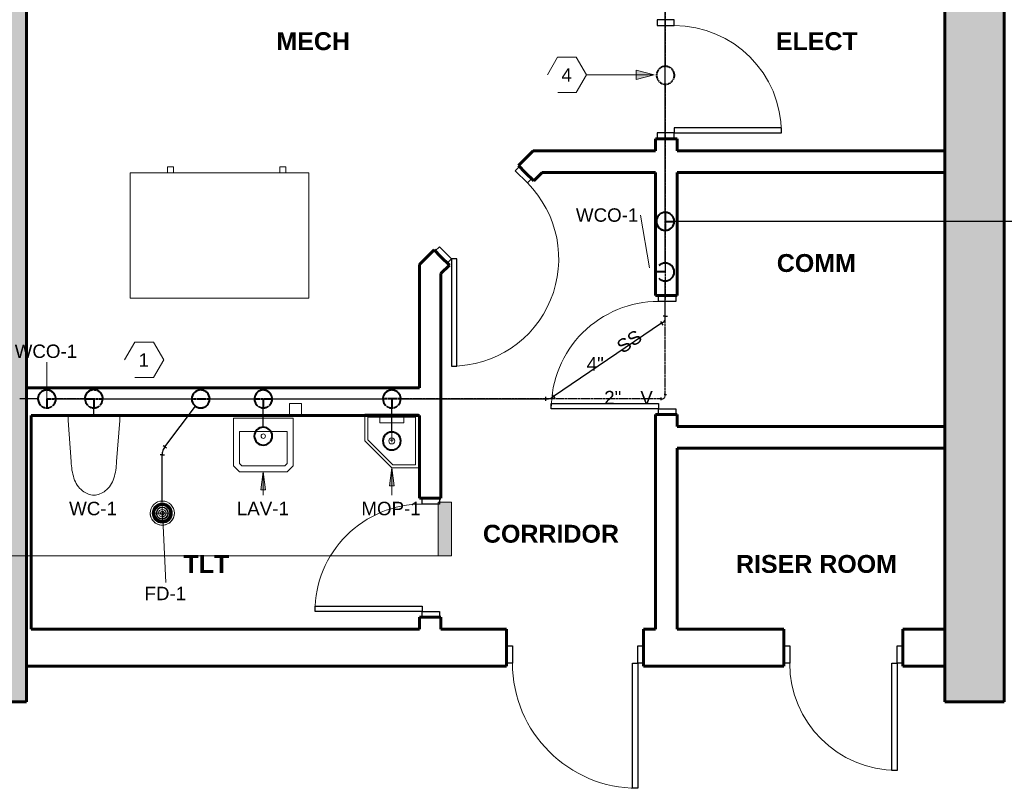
# Model space of a CAD drawing. Header units: inches. Extents: x -703 to 1618, y -188 to 488.
# Tile 9 of 18: x -165 to 165, y -41 to 217. Entities that reach past the tile are written whole.
import ezdxf

# ---------------------------------------------------------------- set-up
doc = ezdxf.new("R2010")
doc.units = ezdxf.units.IN
doc.header["$MEASUREMENT"] = 0
doc.linetypes.add('Dash 1_8_', pattern=[0.25, 0.125, -0.125])
for name, color, linetype, lineweight in [('A-ANNO-NOTE', 131, 'Continuous', 9), ('A-AREA-IDEN', 2, 'Continuous', 9), ('A-DOOR', 31, 'Continuous', 18), ('A-DOOR-FRAM', 31, 'Continuous', 30), ('A-WALL', 113, 'Continuous', 18), ('A-WALL-PATT', 111, 'Continuous', 18), ('G-ANNO-SYMB', 111, 'Continuous', 9), ('I-WALL', 2, 'Continuous', 18), ('L-SITE-WALL', 31, 'Continuous', 18), ('P-PIPE', 3, 'Continuous', 30), ('P-PIPE-IDEN', 2, 'Continuous', 9), ('P-SANR-FIXT', 6, 'Continuous', 9), ('P-SANR-FIXT-IDEN', 2, 'Continuous', 9)]:
    doc.layers.add(name, color=color, linetype=linetype, lineweight=lineweight)
doc.styles.add('Arial', font='arial.ttf', dxfattribs={"height": 4.5})
doc.styles.add('Arial_B', font='arialbd.ttf', dxfattribs={"height": 6})
pattern_1 = [(50, (0, 0), (13.77135, -1.20496), [1.44, -15.84]), (355, (0, 0), (-2.66442, 14.44218), [1.152, -12.672]), (100.451, (1.148, -0.1), (11.10708, 13.23737), [1.224, -13.462]), (46.184, (0, 3.84), (20.4913, -3.17785), [2.16, -23.76]), (96.636, (1.708, 3.575), (17.9459, 18.70315), [1.836, -20.193]), (351.184, (0, 3.84), (17.9454, 18.7026), [1.728, -19.008]), (21, (1.92, 2.88), (11.46052, -7.73037), [1.44, -15.84]), (326, (1.92, 2.88), (4.67135, 13.92315), [1.152, -12.672]), (71.451, (2.875, 2.236), (16.13207, 6.19284), [1.224, -13.462]), (37.5, (0, 0), (0.233123, 6.39175), [0.634, -11.885, 0.634, -12.23, -12.72]), (37.5, (0, 0), (0.233123, 6.39175), [-25.382, 0.634, -12.086]), (7.5, (0, 0), (5.05073, 7.57304), [0.634, -6.701, 0.634, -11.597, -4.848]), (7.5, (0, 0), (5.05073, 7.57304), [-19.565, 0.634, -4.214]), (327.5, (-4.282, 0), (10.24958, -0.43289), [0.634, -4.166, 0.634, -14.342, -19.872]), (327.5, (-4.282, 0), (10.24958, -0.43289), [-19.776, 0.634, -19.238]), (317.5, (-6.202, 0), (11.19739, 1.92214), [0.634, -5.606, 0.634, -9.312, -14.112]), (317.5, (-6.202, 0), (11.19739, 1.92214), [-16.186, 0.634, -13.478])]

# ---------------------------------------------------------------- blocks, each defined once
blk = doc.blocks.new('Door-Passage-Single-Flush - 36_ x 84_-580149-Waste and Vent Floor Plan')
at = {"layer": 'A-DOOR', "color": 50, "lineweight": 30}
for p, q in [((16.25, -2.875), (18, -2.875)), ((16.25, -38.875), (16.25, -2.875)), ((18, -2.875), (18, -38.875)), ((18, -38.875), (16.25, -38.875))]:
    blk.add_line(p, q, dxfattribs=at)
at = {"layer": 'A-DOOR', "color": 7, "lineweight": 9}
blk.add_arc((18, -2.875), 36, 180, 270, dxfattribs=at)
at = {"layer": 'A-DOOR-FRAM', "color": 50}
for p, q in [((-20, 2.875), (-18, 2.875)), ((-20, -2.875), (-20, 2.875)), ((-18, 2.875), (-18, -2.875)), ((18, 2.875), (20, 2.875)), ((18, -2.875), (18, 2.875)), ((20, 2.875), (20, -2.875)), ((-18, -2.875), (-20, -2.875)), ((20, -2.875), (18, -2.875))]:
    blk.add_line(p, q, dxfattribs=at)
blk = doc.blocks.new('Door-Passage-Single-Flush - 36_ x 84_-580242-Waste and Vent Floor Plan')
at = {"layer": 'A-DOOR', "color": 50, "lineweight": 30}
for p, q in [((16.25, -5.4375), (18, -5.4375)), ((16.25, -41.4375), (16.25, -5.4375)), ((18, -5.4375), (18, -41.4375)), ((18, -41.4375), (16.25, -41.4375))]:
    blk.add_line(p, q, dxfattribs=at)
at = {"layer": 'A-DOOR', "color": 7, "lineweight": 9}
blk.add_arc((18, -5.4375), 36, 180, 270, dxfattribs=at)
at = {"layer": 'A-DOOR-FRAM', "color": 50}
for p, q in [((-20, 0.3125), (-18, 0.3125)), ((-20, -5.4375), (-20, 0.3125)), ((-18, 0.3125), (-18, -5.4375)), ((18, 0.3125), (20, 0.3125)), ((18, -5.4375), (18, 0.3125)), ((20, 0.3125), (20, -5.4375)), ((-18, -5.4375), (-20, -5.4375)), ((20, -5.4375), (18, -5.4375))]:
    blk.add_line(p, q, dxfattribs=at)
blk = doc.blocks.new('Door-Passage-Single-Flush - 42_ x 84_-580282-Waste and Vent Floor Plan')
at = {"layer": 'A-DOOR', "color": 50, "lineweight": 30}
for p, q in [((19.25, -5.4375), (21, -5.4375)), ((19.25, -47.4375), (19.25, -5.4375)), ((21, -5.4375), (21, -47.4375)), ((21, -47.4375), (19.25, -47.4375))]:
    blk.add_line(p, q, dxfattribs=at)
at = {"layer": 'A-DOOR', "color": 7, "lineweight": 9}
blk.add_arc((21, -5.4375), 42, 180, 270, dxfattribs=at)
at = {"layer": 'A-DOOR-FRAM', "color": 50}
for p, q in [((-23, 0.3125), (-21, 0.3125)), ((-23, -5.4375), (-23, 0.3125)), ((-21, 0.3125), (-21, -5.4375)), ((21, 0.3125), (23, 0.3125)), ((21, -5.4375), (21, 0.3125)), ((23, 0.3125), (23, -5.4375)), ((-21, -5.4375), (-23, -5.4375)), ((23, -5.4375), (21, -5.4375))]:
    blk.add_line(p, q, dxfattribs=at)
blk = doc.blocks.new('Door-Passage-Single-Flush - 36_ x 84_-580072-Waste and Vent Floor Plan')
at = {"layer": 'A-DOOR', "color": 50, "lineweight": 30}
for p, q in [((18, 38.875), (16.25, 38.875)), ((16.25, 38.875), (16.25, 2.875)), ((18, 2.875), (18, 38.875)), ((16.25, 2.875), (18, 2.875))]:
    blk.add_line(p, q, dxfattribs=at)
at = {"layer": 'A-DOOR', "color": 7, "lineweight": 9}
blk.add_arc((18, 2.875), 36, 90, 180, dxfattribs=at)
at = {"layer": 'A-DOOR-FRAM', "color": 50}
for p, q in [((-18, 2.875), (-20, 2.875)), ((-20, 2.875), (-20, -2.875)), ((-18, -2.875), (-18, 2.875)), ((18, 2.875), (18, -2.875)), ((20, 2.875), (18, 2.875)), ((20, -2.875), (20, 2.875)), ((-20, -2.875), (-18, -2.875)), ((18, -2.875), (20, -2.875))]:
    blk.add_line(p, q, dxfattribs=at)
blk = doc.blocks.new('Door-Passage-Single-Flush - 36_ x 84_-579968-Waste and Vent Floor Plan')
at = {"layer": 'A-DOOR', "color": 50, "lineweight": 30}
for p, q in [((42.22, 29.57), (16.76, 4.11)), ((18, 2.87), (43.46, 28.33)), ((43.46, 28.33), (42.22, 29.57)), ((16.76, 4.11), (18, 2.87))]:
    blk.add_line(p, q, dxfattribs=at)
at = {"layer": 'A-DOOR', "color": 7, "lineweight": 9}
blk.add_arc((18, 2.87), 36, 45, 180, dxfattribs=at)
at = {"layer": 'A-DOOR-FRAM', "color": 50}
for p, q in [((-18, 2.87), (-20, 2.87)), ((-20, 2.87), (-20, -2.88)), ((-18, -2.88), (-18, 2.87)), ((18, 2.87), (18, -2.88)), ((20, 2.87), (18, 2.87)), ((20, -2.88), (20, 2.87)), ((-20, -2.88), (-18, -2.88)), ((18, -2.88), (20, -2.88))]:
    blk.add_line(p, q, dxfattribs=at)
blk = doc.blocks.new('ANG M_I Facility_HOST_REVISED_07082024_rvt-1-Waste and Vent Floor Plan')
at = {"layer": 'A-WALL-PATT', "lineweight": 9}
h = blk.add_hatch(dxfattribs=at)
h.set_pattern_fill('FP_1', style=0, pattern_type=2)
h.set_pattern_definition(pattern_1)
h.paths.add_polyline_path([(164.94, -11.66), (144.94, -11.66), (144.94, 488.34), (164.94, 488.34), (164.94, 468.34)])
h = blk.add_hatch(dxfattribs=at)
h.set_pattern_fill('FP_1', style=0, pattern_type=2)
h.set_pattern_definition(pattern_1)
h.paths.add_polyline_path([(-163.06, -11.66), (-183.06, -11.66), (-183.06, 468.34), (-163.06, 468.34)])
at = {"layer": 'A-WALL', "color": 250, "lineweight": 60}
for p, q in [((-163.06, 12.71), (-163.06, 0.34)), ((-31.31, 12.71), (-161.56, 12.71)), ((-2.06, 12.71), (-24.06, 12.71)), ((-2.06, 0.34), (-2.06, 12.71)), ((47.94, 12.71), (43.94, 12.71)), ((43.94, 12.71), (43.94, 0.34)), ((90.94, 12.71), (55.19, 12.71)), ((90.94, 0.34), (90.94, 12.71)), ((144.94, 12.71), (130.94, 12.71)), ((130.94, 12.71), (130.94, 0.34)), ((144.94, 0.34), (144.94, 12.71)), ((-163.06, 0.34), (-2.06, 0.34)), ((43.94, 0.34), (90.94, 0.34)), ((130.94, 0.34), (144.94, 0.34))]:
    blk.add_line(p, q, dxfattribs=at)
at = {"layer": 'A-WALL', "color": 10}
for p, q in [((-2.06, 12.71), (-2.06, 12.71)), ((43.94, 12.71), (43.94, 12.71)), ((90.94, 12.71), (90.94, 12.71)), ((130.94, 12.71), (130.94, 12.71)), ((144.94, 12.71), (144.94, 12.71)), ((-163.06, 0.34), (-163.06, 0.34)), ((-2.06, 0.34), (-2.06, 0.34)), ((43.94, 0.34), (43.94, 0.34)), ((90.94, 0.34), (90.94, 0.34)), ((130.94, 0.34), (130.94, 0.34)), ((144.94, 0.34), (144.94, 0.34))]:
    blk.add_line(p, q, dxfattribs=at)
at = {"layer": 'I-WALL', "color": 250, "lineweight": 60}
for p, q in [((55.19, 177.21), (47.94, 177.21)), ((47.94, 177.21), (47.94, 173.21)), ((55.19, 173.21), (55.19, 177.21)), ((6.88, 173.21), (1.93, 168.26)), ((47.94, 173.21), (6.88, 173.21)), ((144.94, 173.21), (55.19, 173.21)), ((144.94, 165.96), (144.94, 173.21)), ((1.93, 168.26), (4.22, 165.96)), ((4.22, 165.96), (7.05, 163.14)), ((7.05, 163.14), (9.88, 165.96)), ((9.88, 165.96), (47.94, 165.96)), ((47.94, 165.96), (47.94, 124.71)), ((55.19, 165.96), (144.94, 165.96)), ((55.19, 124.71), (55.19, 165.96)), ((-26.36, 139.98), (-31.31, 135.03)), ((-24.06, 137.68), (-26.36, 139.98)), ((-21.23, 134.85), (-24.06, 137.68)), ((-31.31, 135.03), (-31.31, 93.71)), ((-24.06, 132.02), (-21.23, 134.85)), ((-24.06, 56.71), (-24.06, 132.02)), ((47.94, 124.71), (55.19, 124.71)), ((-31.31, 93.71), (-163.06, 93.71)), ((-163.06, 93.71), (-163.06, 84.46)), ((-163.06, 84.46), (-163.06, 12.71)), ((-161.56, 84.46), (-31.31, 84.46)), ((-161.56, 12.71), (-161.56, 84.46)), ((-31.31, 84.46), (-31.31, 56.71)), ((55.19, 84.71), (47.94, 84.71)), ((47.94, 84.71), (47.94, 12.71)), ((55.19, 80.71), (55.19, 84.71)), ((144.94, 80.71), (55.19, 80.71)), ((144.94, 73.46), (144.94, 80.71)), ((55.19, 12.71), (55.19, 73.46)), ((55.19, 73.46), (144.94, 73.46)), ((-31.31, 56.71), (-24.06, 56.71)), ((-24.06, 16.71), (-31.31, 16.71)), ((-31.31, 16.71), (-31.31, 12.71)), ((-24.06, 12.71), (-24.06, 16.71))]:
    blk.add_line(p, q, dxfattribs=at)
at = {"layer": 'I-WALL', "color": 10}
for p, q in [((47.94, 177.21), (47.94, 177.21)), ((55.19, 177.21), (55.19, 177.21)), ((6.88, 173.21), (6.88, 173.21)), ((47.94, 173.21), (47.94, 173.21)), ((55.19, 173.21), (55.19, 173.21)), ((144.94, 173.21), (144.94, 173.21)), ((1.93, 168.26), (1.93, 168.26)), ((9.88, 165.96), (9.88, 165.96)), ((47.94, 165.96), (47.94, 165.96)), ((55.19, 165.96), (55.19, 165.96)), ((144.94, 165.96), (144.94, 165.96)), ((7.05, 163.14), (7.05, 163.14)), ((-26.36, 139.98), (-26.36, 139.98)), ((-31.31, 135.03), (-31.31, 135.03)), ((-21.23, 134.85), (-21.23, 134.85)), ((-24.06, 132.02), (-24.06, 132.02)), ((47.94, 124.71), (47.94, 124.71)), ((55.19, 124.71), (55.19, 124.71)), ((-163.06, 93.71), (-163.06, 93.71)), ((-31.31, 93.71), (-31.31, 93.71)), ((-74.89, 88.46), (-74.89, 84.46)), ((-74.89, 88.46), (-74.89, 88.46)), ((-74.89, 88.46), (-70.83, 88.46)), ((-70.83, 88.46), (-70.83, 84.46)), ((-70.83, 88.46), (-70.83, 88.46)), ((-161.56, 84.46), (-161.56, 84.46)), ((-70.83, 84.46), (-74.89, 84.46)), ((-74.89, 84.46), (-74.89, 84.46)), ((-70.83, 84.46), (-70.83, 84.46)), ((-31.31, 84.46), (-31.31, 84.46)), ((47.94, 84.71), (47.94, 84.71)), ((55.19, 84.71), (55.19, 84.71)), ((55.19, 80.71), (55.19, 80.71)), ((144.94, 80.71), (144.94, 80.71)), ((55.19, 73.46), (55.19, 73.46)), ((144.94, 73.46), (144.94, 73.46)), ((-31.31, 56.71), (-31.31, 56.71)), ((-24.06, 56.71), (-24.06, 56.71)), ((-31.31, 16.71), (-31.31, 16.71)), ((-24.06, 16.71), (-24.06, 16.71)), ((-161.56, 12.71), (-161.56, 12.71)), ((-31.31, 12.71), (-31.31, 12.71)), ((-24.06, 12.71), (-24.06, 12.71)), ((47.94, 12.71), (47.94, 12.71)), ((55.19, 12.71), (55.19, 12.71))]:
    blk.add_line(p, q, dxfattribs=at)
at = {"layer": 'L-SITE-WALL', "color": 250, "lineweight": 60}
for p, q in [((144.94, 488.34), (144.94, -11.66)), ((-163.06, -11.66), (-163.06, 468.34)), ((164.94, -11.66), (164.94, 468.34)), ((-183.06, -11.66), (-163.06, -11.66)), ((144.94, -11.66), (164.94, -11.66))]:
    blk.add_line(p, q, dxfattribs=at)
at = {"layer": 'L-SITE-WALL', "color": 10}
for p, q in [((-163.06, -11.66), (-163.06, -11.66)), ((144.94, -11.66), (144.94, -11.66)), ((164.94, -11.66), (164.94, -11.66))]:
    blk.add_line(p, q, dxfattribs=at)
at = {"layer": 'A-DOOR', "color": 10, "lineweight": 18}
for name, p, rotation in [('Door-Passage-Single-Flush - 36_ x 84_-580072-Waste and Vent Floor Plan', (51.31, 197.21), 270), ('Door-Passage-Single-Flush - 36_ x 84_-579968-Waste and Vent Floor Plan', (-9.83, 151.73), 225), ('Door-Passage-Single-Flush - 36_ x 84_-580149-Waste and Vent Floor Plan', (51.81, 104.71), 270), ('Door-Passage-Single-Flush - 36_ x 84_-580149-Waste and Vent Floor Plan', (-27.44, 36.71), 269.9999999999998)]:
    blk.add_blockref(name, p, dxfattribs=dict(at, rotation=rotation))
for name, p in [('Door-Passage-Single-Flush - 42_ x 84_-580282-Waste and Vent Floor Plan', (20.94, 6.78)), ('Door-Passage-Single-Flush - 36_ x 84_-580242-Waste and Vent Floor Plan', (110.94, 6.78))]:
    blk.add_blockref(name, p, dxfattribs=at)
blk = doc.blocks.new('Lavatory - Wall Mounted - 20_x18_ - Public-2076793-Waste and Vent Floor Plan')
at = {"layer": 'P-SANR-FIXT'}
for p, q in [((-93.67, 67.5), (-93.67, 83.5)), ((-93.67, 83.5), (-73.67, 83.5)), ((-73.67, 83.5), (-93.67, 83.5)), ((-93.67, 83.5), (-93.67, 67.5)), ((-93.67, 83.5), (-93.67, 83.5)), ((-73.67, 83.5), (-73.67, 67.5)), ((-73.67, 67.5), (-73.67, 83.5)), ((-73.67, 83.5), (-73.67, 83.5)), ((-91.67, 68.33), (-91.67, 79)), ((-91.67, 79), (-75.67, 79)), ((-75.67, 79), (-91.67, 79)), ((-91.67, 79), (-91.67, 68.33)), ((-91.67, 79), (-91.67, 79)), ((-75.67, 79), (-75.67, 68.33)), ((-75.67, 68.33), (-75.67, 79)), ((-75.67, 79), (-75.67, 79)), ((-91.67, 65.5), (-93.67, 67.5)), ((-93.67, 67.5), (-91.67, 65.5)), ((-93.67, 67.5), (-93.67, 67.5)), ((-90.84, 67.5), (-91.67, 68.33)), ((-91.67, 68.33), (-90.84, 67.5)), ((-91.67, 68.33), (-91.67, 68.33)), ((-76.49, 67.5), (-90.84, 67.5)), ((-90.84, 67.5), (-76.49, 67.5)), ((-90.84, 67.5), (-90.84, 67.5)), ((-75.67, 68.33), (-76.49, 67.5)), ((-76.49, 67.5), (-75.67, 68.33)), ((-76.49, 67.5), (-76.49, 67.5)), ((-75.67, 68.33), (-75.67, 68.33)), ((-73.67, 67.5), (-75.67, 65.5)), ((-75.67, 65.5), (-73.67, 67.5)), ((-73.67, 67.5), (-73.67, 67.5)), ((-75.67, 65.5), (-91.67, 65.5)), ((-91.67, 65.5), (-75.67, 65.5)), ((-91.67, 65.5), (-91.67, 65.5)), ((-75.67, 65.5), (-75.67, 65.5))]:
    blk.add_line(p, q, dxfattribs=at)
for start, end in [(0, 180), (360, 180), (0, 180), (0, 180), (180, 0), (180, 0), (180, 360), (180, 360)]:
    blk.add_arc((-83.67, 77.5), 0.75, start, end, dxfattribs=at)
blk = doc.blocks.new('Water Closet-Wall Mounted-Sloan-Valve-WETS-24501201 - WETS-2450_1201-2933277-Waste and Vent Floor Plan')
at = {"layer": 'P-SANR-FIXT'}
for p, q in [((-149.18, 82.75), (-149.18, 84.25)), ((-149.18, 84.25), (-131.81, 84.25)), ((-148.11, 68.93), (-149.18, 82.75)), ((-131.81, 82.75), (-132.88, 68.93)), ((-131.81, 84.25), (-131.81, 82.75))]:
    blk.add_line(p, q, dxfattribs=at)
for centre, radius, start, end in [((-127.56, 69.52), 20.57, 181.6573, 197.3822), ((-153.44, 69.52), 20.57, 342.6178, 358.3427), ((-138.83, 65.99), 8.76, 197.3822, 231.1385), ((-142.17, 65.99), 8.76, 308.8615, 342.6178), ((-140.08, 64.43), 6.75, 231.1385, 266.4894), ((-140.91, 64.43), 6.75, 273.5106, 308.8615)]:
    blk.add_arc(centre, radius, start, end, dxfattribs=at)
blk = doc.blocks.new('High Pressure Air Compressor Footprint - High Pressure Air Compressor Footprint-2942187-Waste and Vent Floor Plan')
at = {"layer": 'P-SANR-FIXT'}
for p, q in [((60, 42), (0, 42)), ((0, 42), (0, 0)), ((0, 42), (0, 42)), ((60, 0), (60, 42)), ((60, 42), (60, 42)), ((0, 0), (60, 0)), ((0, 0), (0, 0)), ((7.71, 0), (7.71, -2)), ((7.71, 0), (9.71, 0)), ((9.71, 0), (7.71, 0)), ((9.71, -2), (9.71, 0)), ((45.47, 0), (45.47, -2)), ((45.47, 0), (47.47, 0)), ((47.47, 0), (45.47, 0)), ((47.47, -2), (47.47, 0)), ((7.71, -2), (9.71, -2)), ((9.71, -2), (7.71, -2)), ((45.47, -2), (47.47, -2)), ((47.47, -2), (45.47, -2)), ((60, 0), (60, 0))]:
    blk.add_line(p, q, dxfattribs=at)
blk = doc.blocks.new('19 in by 19 in_Sink_Mop_USACE - 28_ x 28_-2980286-Waste and Vent Floor Plan')
at = {"layer": 'P-SANR-FIXT', "color": 203}
for p, q in [((18, 0), (0, 0)), ((0, 0), (0, -18)), ((0, -18), (0, 0)), ((0, 0), (18, 0)), ((0, 0), (0, 0)), ((1, -1), (17, -1)), ((1, -17), (1, -1)), ((17, -1), (1, -1)), ((1, -1), (1, -17)), ((1, -1), (1, -1)), ((17, -1), (17, -8.59)), ((17, -8.59), (17, -1)), ((17, -1), (17, -1)), ((18, -9), (18, 0)), ((18, 0), (18, -9)), ((18, 0), (18, 0)), ((17, -8.59), (8.59, -17)), ((8.59, -17), (17, -8.59)), ((9, -18), (18, -9)), ((18, -9), (9, -18)), ((17, -8.59), (17, -8.59)), ((18, -9), (18, -9)), ((0, -18), (9, -18)), ((9, -18), (0, -18)), ((0, -18), (0, -18)), ((8.59, -17), (1, -17)), ((1, -17), (8.59, -17)), ((1, -17), (1, -17)), ((8.59, -17), (8.59, -17)), ((9, -18), (9, -18))]:
    blk.add_line(p, q, dxfattribs=at)
for start, end in [(360, 180), (0, 180), (0, 180), (0, 180), (180, 360), (180, 360), (180, 360), (180, 360)]:
    blk.add_arc((9, -9), 1, start, end, dxfattribs=at)
blk = doc.blocks.new('Faucet_MopSink_USACE - Standard-2987613-Waste and Vent Floor Plan')
at = {"layer": 'P-SANR-FIXT'}
for p, q in [((-4, 0), (-4, -2.875)), ((-4, -2.875), (4, -2.875)), ((0, -2.875), (0, -9.375)), ((4, -2.875), (4, 0)), ((-0.5, -8.75), (0.5, -8.75))]:
    blk.add_line(p, q, dxfattribs=at)
blk = doc.blocks.new('Floor Drain - Round - 5_ Strainer - 4_ Drain-3085384-Waste and Vent Floor Plan')
at = {"layer": 'P-SANR-FIXT', "color": 203}
for p, q in [((0, 2.5), (0, -2.5)), ((-2.5, 0), (2.5, 0))]:
    blk.add_line(p, q, dxfattribs=at)
for radius in [2.5, 1.88, 1.25, 0.625]:
    blk.add_circle((0, 0), radius, dxfattribs=at)
for radius, start, end in [(4.06, 360, 180), (4.06, 0, 180), (4.06, 360, 180), (4.06, 0, 180), (3.37, 0, 180), (3.37, 0, 180), (4.06, 180, 360), (4.06, 180, 0), (4.06, 180, 360), (4.06, 180, 0), (3.37, 180, 0), (3.37, 180, 0), (2.69, 0, 180), (2.69, 0, 180), (2.69, 180, 0), (2.69, 180, 0), (2.5, 0, 180), (2.5, 360, 180), (2.5, 180, 360), (2.03, 0, 180), (2.03, 0, 180), (2.03, 180, 0), (2.03, 180, 0), (2, 0, 180), (2, 0, 180), (2, 180, 0), (2, 180, 0), (2.5, 180, 0)]:
    blk.add_arc((0, 0), radius, start, end, dxfattribs=at)
blk = doc.blocks.new('03_Generic Annotation_Hexagon - 03_Generic Annotation_Hexagon-3123008-Waste and Vent Floor Plan')
at = {"layer": 'A-ANNO-NOTE'}
for p, q in [((-0.0672, 0.1242), (-0.1386, 0.0005)), ((0.0627, 0.1242), (-0.0672, 0.1242)), ((0.1344, 0), (0.0627, 0.1242)), ((0.0627, -0.1242), (0.1344, 0)), ((-0.0666, -0.1242), (0.0627, -0.1242))]:
    blk.add_line(p, q, dxfattribs=at)
blk = doc.blocks.new('Section - 3_32_ x 3_8_-54337-Waste and Vent Floor Plan')
at = {"layer": 'G-ANNO-SYMB'}
blk.add_hatch(color=256, dxfattribs=at).paths.add_polyline_path([(0, 0.375), (0, 0), (-0.09375, 0), (-0.09375, 0.375)])
for p, q in [((0, 0.375), (-0.09375, 0.375)), ((-0.09375, 0.375), (-0.09375, 0)), ((0, 0), (0, 0.375)), ((-0.09375, 0), (0, 0))]:
    blk.add_line(p, q, dxfattribs=at)

msp = doc.modelspace()

# ---------------------------------------------------------------- hatches: boundary and pattern name
at = {"layer": 'A-ANNO-NOTE'}
msp.add_hatch(color=256, dxfattribs=at).paths.add_polyline_path([(47.48, 198.72), (41.48, 200.33), (41.48, 197.12)])
at = {"layer": 'P-SANR-FIXT-IDEN'}
for points in [[(-40.56, 66.87), (-41.35, 60.87), (-39.77, 60.87)], [(-83.67, 65.5), (-84.46, 59.5), (-82.88, 59.5)]]:
    msp.add_hatch(color=256, dxfattribs=at).paths.add_polyline_path(points)

# ---------------------------------------------------------------- linework, layer by layer
at = {"layer": 'A-ANNO-NOTE'}
for p, q in [((47.48, 198.72), (24.77, 198.72)), ((47.48, 198.72), (41.48, 200.33)), ((41.48, 200.33), (41.48, 197.12)), ((41.48, 197.12), (47.48, 198.72))]:
    msp.add_line(p, q, dxfattribs=at)
at = {"layer": 'G-ANNO-SYMB'}
msp.add_line((-176.1, 37.37), (-24.97, 37.37), dxfattribs=at)
at = {"layer": 'P-PIPE', "color": 193}
for p, q in [((51.19, 152.54), (51.19, 226.33)), ((205.58, 149.54), (54.19, 149.54)), ((51.19, 135.57), (51.19, 146.54)), ((51.19, 117.7), (51.19, 129.57)), ((49.55, 115.94), (49.95, 115.36)), ((49.95, 115.36), (50.52, 115.74)), ((51.19, 117.7), (50.48, 117.7)), ((51.19, 117.7), (51.9, 117.7)), ((51.19, 117.01), (51.19, 117.7)), ((49.95, 115.36), (13.74, 90.83)), ((49.95, 115.36), (50.35, 114.77)), ((-159.26, 89.98), (-165.39, 89.98)), ((-153.26, 89.98), (-143.49, 89.98)), ((-137.5, 89.98), (-107.65, 89.98)), ((-101.65, 89.98), (-86.67, 89.98)), ((-80.67, 89.98), (-43.56, 89.98)), ((-37.56, 89.98), (11, 89.98)), ((11, 90.67), (11, 89.98)), ((11, 89.98), (11, 89.3)), ((11, 89.98), (11.66, 89.98)), ((13.19, 90.45), (13.74, 90.83)), ((13.74, 90.83), (13.35, 91.39)), ((13.74, 90.83), (14.12, 90.26)), ((-140.5, 84.25), (-140.5, 87.12)), ((-116.65, 73.87), (-106.44, 87.58)), ((-83.67, 80.5), (-83.67, 86.98)), ((-40.56, 78.57), (-40.56, 86.98)), ((-116.65, 73.87), (-117.2, 74.28)), ((-116.65, 73.87), (-117.05, 73.34)), ((-116.1, 73.46), (-116.65, 73.87)), ((-117.55, 71.17), (-118.23, 71.17)), ((-117.55, 71.84), (-117.55, 71.17)), ((-117.55, 55.39), (-117.55, 71.17)), ((-117.55, 71.17), (-116.86, 71.17))]:
    msp.add_line(p, q, dxfattribs=at)
at = {"layer": 'P-PIPE', "color": 200, "linetype": 'Dash 1_8_'}
for p, q in [((51.27, 201.57), (51.27, 225.9)), ((51.24, 152.51), (51.27, 195.57)), ((51.19, 91.48), (51.24, 149.97)), ((-142, 89.98), (-154.76, 89.98)), ((-139, 89.98), (-106.15, 89.98)), ((-103.15, 89.98), (-85.17, 89.98)), ((-82.17, 89.98), (-42.06, 89.98)), ((49.69, 89.98), (-39.06, 89.98)), ((49.69, 90.45), (49.69, 89.98)), ((49.69, 89.98), (49.69, 89.52)), ((49.69, 89.98), (50.06, 89.98)), ((51.19, 91.48), (50.72, 91.48)), ((51.19, 91.48), (51.66, 91.48)), ((51.19, 91.12), (51.19, 91.48))]:
    msp.add_line(p, q, dxfattribs=at)
at = {"layer": 'P-PIPE', "color": 210, "linetype": 'Dash 1_8_', "lineweight": 40}
for p, q in [((51.23, 146.54), (51.24, 152.54)), ((-156.26, 89.98), (-153.26, 89.98)), ((-143.5, 89.98), (-137.5, 89.98)), ((-107.65, 89.98), (-101.65, 89.98)), ((-86.67, 89.98), (-80.67, 89.98)), ((-37.56, 89.98), (-43.56, 89.98))]:
    msp.add_line(p, q, dxfattribs=at)
at = {"layer": 'P-PIPE', "color": 213, "lineweight": 40}
for p, q in [((51.19, 149.54), (54.19, 149.54)), ((51.19, 132.57), (48.19, 132.57)), ((-156.26, 89.98), (-156.26, 86.98)), ((-140.5, 90.12), (-140.5, 87.12)), ((-83.67, 89.98), (-83.67, 86.98)), ((-40.56, 89.98), (-40.56, 86.98))]:
    msp.add_line(p, q, dxfattribs=at)
at = {"layer": 'P-PIPE', "color": 210, "linetype": 'Dash 1_8_', "lineweight": 40}
for centre, start, end in [((51.27, 198.57), 0, 180), ((51.27, 198.57), 180, 0), ((51.23, 149.54), 134.9547, 224.9547), ((51.23, 149.54), 314.9547, 44.9547), ((-156.26, 89.98), 45, 315), ((-140.5, 89.98), 45, 135), ((-104.65, 89.98), 45, 135), ((-83.67, 89.98), 45, 135), ((-40.56, 89.98), 45, 135), ((-140.5, 89.98), 225, 315), ((-104.65, 89.98), 225, 315), ((-83.67, 89.98), 225, 315), ((-40.56, 89.98), 225, 315)]:
    msp.add_arc(centre, 3, start, end, dxfattribs=at)
at = {"layer": 'P-PIPE', "color": 213, "lineweight": 40}
for centre, start, end in [((51.19, 149.54), 45, 315), ((51.19, 149.54), 0, 180), ((51.19, 149.54), 180, 0), ((51.19, 132.57), 225, 135), ((-156.26, 89.98), 315, 225), ((-140.5, 90.12), 315, 225), ((-104.65, 89.98), 0, 180), ((-83.67, 89.98), 315, 225), ((-40.56, 89.98), 315, 225), ((-104.65, 89.98), 180, 360), ((-83.67, 77.5), 0, 180), ((-83.67, 77.5), 180, 360), ((-40.56, 75.87), 360, 180), ((-40.56, 75.87), 180, 360), ((-117.55, 51.67), 0, 180), ((-117.55, 51.67), 180, 360)]:
    msp.add_arc(centre, 3, start, end, dxfattribs=at)
at = {"layer": 'P-PIPE', "color": 193}
for centre, radius, start, end in [((49.66, 117.01), 1.53, 304.1156, 0), ((11.66, 92.7), 2.72, 270, 304.1156), ((-115.03, 71.84), 2.51, 143.3245, 180)]:
    msp.add_arc(centre, radius, start, end, dxfattribs=at)
at = {"layer": 'P-PIPE', "color": 200, "linetype": 'Dash 1_8_'}
msp.add_arc((50.06, 91.12), 1.13, 270, 0, dxfattribs=at)
at = {"layer": 'P-PIPE-IDEN'}
for p, q in [((45.87, 133.94), (42.83, 151.67)), ((-156.26, 89.98), (-156.26, 102.35))]:
    msp.add_line(p, q, dxfattribs=at)
at = {"layer": 'P-SANR-FIXT-IDEN'}
for p, q in [((-40.56, 66.87), (-41.35, 60.87)), ((-39.77, 60.87), (-40.56, 66.87)), ((-40.56, 66.87), (-40.56, 57.69)), ((-83.67, 65.5), (-84.46, 59.5)), ((-82.88, 59.5), (-83.67, 65.5)), ((-83.67, 65.5), (-83.67, 57.69)), ((-84.46, 59.5), (-82.88, 59.5)), ((-41.35, 60.87), (-39.77, 60.87)), ((-117.51, 52.21), (-116.39, 28.34))]:
    msp.add_line(p, q, dxfattribs=at)

# ---------------------------------------------------------------- block references
at = {"lineweight": 5}
msp.add_blockref('ANG M_I Facility_HOST_REVISED_07082024_rvt-1-Waste and Vent Floor Plan', (0, 0), dxfattribs=at)
at = {"layer": 'A-ANNO-NOTE', "xscale": 48, "yscale": 48, "zscale": 48}
for p in [(18.31, 198.72), (-123.52, 103.09)]:
    msp.add_blockref('03_Generic Annotation_Hexagon - 03_Generic Annotation_Hexagon-3123008-Waste and Vent Floor Plan', p, dxfattribs=at)
at = {"layer": 'G-ANNO-SYMB', "extrusion": (0, 0, -1), "xscale": 47.99999999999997, "yscale": 47.99999999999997, "zscale": 47.99999999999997}
msp.add_blockref('Section - 3_32_ x 3_8_-54337-Waste and Vent Floor Plan', (24.97, 37.37), dxfattribs=at)
at = {"layer": 'P-SANR-FIXT', "rotation": 180}
msp.add_blockref('High Pressure Air Compressor Footprint - High Pressure Air Compressor Footprint-2942187-Waste and Vent Floor Plan', (-68.37, 165.83), dxfattribs=at)
at = {"layer": 'P-SANR-FIXT'}
for name, p in [('Water Closet-Wall Mounted-Sloan-Valve-WETS-24501201 - WETS-2450_1201-2933277-Waste and Vent Floor Plan', (0, 0)), ('Lavatory - Wall Mounted - 20_x18_ - Public-2076793-Waste and Vent Floor Plan', (0, 0)), ('Faucet_MopSink_USACE - Standard-2987613-Waste and Vent Floor Plan', (-40.56, 84.87))]:
    msp.add_blockref(name, p, dxfattribs=at)
at = {"layer": 'P-SANR-FIXT', "color": 203}
for name, p, rotation in [('19 in by 19 in_Sink_Mop_USACE - 28_ x 28_-2980286-Waste and Vent Floor Plan', (-31.56, 84.87), 269.9999999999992), ('Floor Drain - Round - 5_ Strainer - 4_ Drain-3085384-Waste and Vent Floor Plan', (-117.55, 51.67), 180)]:
    msp.add_blockref(name, p, dxfattribs=dict(at, rotation=rotation))

# ---------------------------------------------------------------- texts
at = {"layer": 'A-ANNO-NOTE', "char_height": 4.5, "width": 4.242, "attachment_point": 1, "style": 'Arial'}
for s, insert in [('4', (16.35, 200.91)), ('1', (-125.48, 105.28))]:
    msp.add_mtext(s, dxfattribs=dict(at, insert=insert))
at = {"layer": 'A-AREA-IDEN', "char_height": 6, "attachment_point": 1, "style": 'Arial_B'}
for s, insert, width in [('MECH', (-79.26, 213.01), 29.997), ('ELECT', (88.3, 213.01), 33.1785), ('COMM', (88.61, 138.58), 32.421), ('CORRIDOR', (-9.97, 47.75), 54.9945), ('TLT', (-110.45, 37.62), 18.3315), ('RISER ROOM', (74.91, 37.62), 65.5995)]:
    msp.add_mtext(s, dxfattribs=dict(at, insert=insert, width=width))
at = {"layer": 'P-PIPE-IDEN', "char_height": 4.5, "attachment_point": 1, "style": 'Arial'}
for s, insert, width in [('WCO-1', (21.21, 153.92), 26.058), ('WCO-1', (-167.07, 108.23), 26.058), ('4"', (24.84, 103.99), 6.969), ('2"', (30.72, 92.68), 6.969), ('V', (42.83, 92.68), 5.151)]:
    msp.add_mtext(s, dxfattribs=dict(at, insert=insert, width=width))
at = {"layer": 'P-PIPE-IDEN', "insert": (34.38, 108.77), "char_height": 4.5, "width": 10.302, "attachment_point": 1, "rotation": 34.1156, "style": 'Arial'}
msp.add_mtext('SS', dxfattribs=at)
at = {"layer": 'P-SANR-FIXT-IDEN', "char_height": 4.5, "attachment_point": 1, "style": 'Arial'}
for s, insert, width in [('WC-1', (-148.81, 55.46), 19.998), ('LAV-1', (-92.54, 55.46), 21.3615), ('MOP-1', (-50.75, 55.46), 24.543), ('FD-1', (-123.51, 26.96), 17.1195)]:
    msp.add_mtext(s, dxfattribs=dict(at, insert=insert, width=width))

doc.saveas('drawing.dxf')
